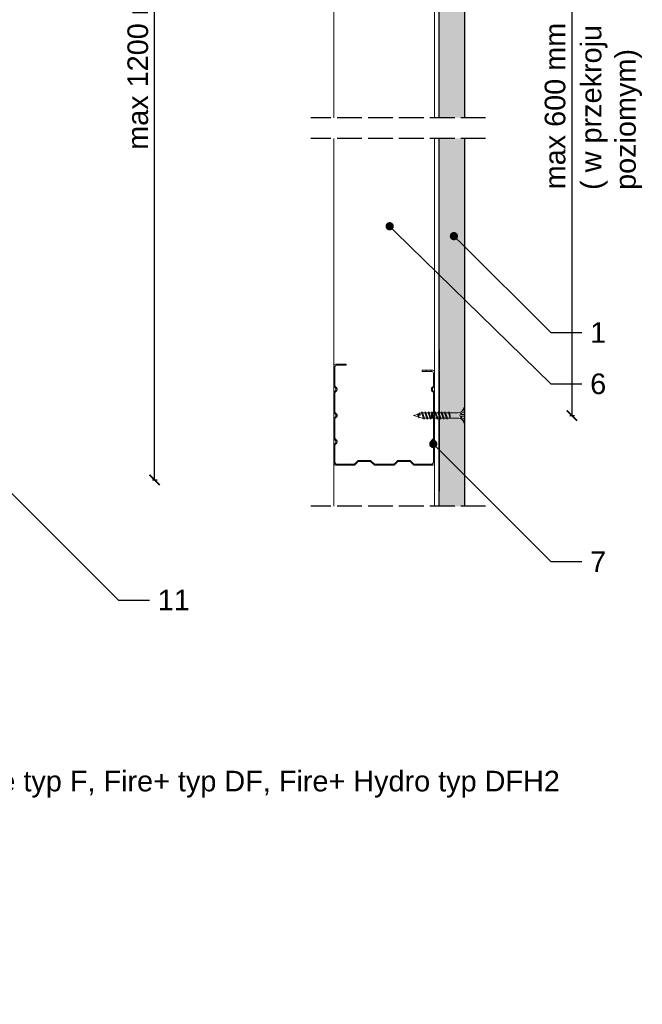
# Model space of a CAD drawing. Header units: millimetres. Extents: x 2264 to 5026, y 1272 to 2447.
# Tile 4 of 18: x 2862 to 3164, y 1272 to 1749. Entities that reach past the tile are written whole.
import ezdxf
from ezdxf import colors
from ezdxf.entities.mleader import LeaderData, LeaderLine
from ezdxf.math import Vec2, Vec3

# ---------------------------------------------------------------- set-up
doc = ezdxf.new("R2010")
doc.units = ezdxf.units.MM
doc.linetypes.add('ACAD_ISO02W100', pattern=[15, 12, -3])
for name, color, linetype, lineweight in [('_RIGIPS AKCESORIA', 7, 'Continuous', 18), ('_RIGIPS G-K', 7, 'Continuous', 25), ('_RIGIPS PROFIL', 7, 'Continuous', 18), ('PRZERYWANA', 7, 'ACAD_ISO02W100', 25)]:
    doc.layers.add(name, color=color, linetype=linetype, lineweight=lineweight)
doc.styles.get("Standard").update_dxf_attribs({"font": 'arial.ttf'})
doc.dimstyles.new('ISO-25', dxfattribs={"dimtxt": 2.5, "dimasz": 2.5, "dimexe": 1.25, "dimexo": 0.625, "dimtad": 1, "dimtxsty": 'Standard', "dimcen": 2.5, "dimadec": 0, "dimazin": 0, "dimtfac": 1, "dimtmove": 0, "dimatfit": 3, "dimfxl": 1, "dimarcsym": 0})

# ---------------------------------------------------------------- blocks, each defined once
blk = doc.blocks.new('CW 50 ULTRASTIL')
h = blk.add_hatch()
h.set_pattern_fill('ANSI31', color=256, scale=0.5, style=0)
h.paths.add_polyline_path([(28.56, 40.65, -0.198912), (28.71, 41), (30.21, 42.51, 0.198912), (30.36, 42.86), (30.36, 48.45, 0.198912), (30.21, 48.8), (28.71, 50.31, -0.198912), (28.56, 50.66), (28.56, 59.85, -0.198912), (28.71, 60.2), (30.21, 61.71, 0.198912), (30.36, 62.06), (30.36, 67.65, 0.198912), (30.21, 68), (28.71, 69.51, -0.198912), (28.56, 69.86), (28.56, 78.31, -0.414214), (29.36, 79.11), (37.68, 79.11, -0.198912), (38.04, 78.96), (38.74, 78.25, 0.198912), (39.1, 78.11), (39.68, 78.11, 0.198912), (40.04, 78.25), (40.74, 78.96, -0.198912), (41.1, 79.11), (50.38, 79.11, -0.198912), (50.74, 78.96), (51.44, 78.25, 0.198912), (51.8, 78.11), (52.38, 78.11, 0.198912), (52.74, 78.25), (53.44, 78.96, -0.198912), (53.8, 79.11), (63.08, 79.11, -0.198912), (63.44, 78.96), (64.14, 78.25, 0.198912), (64.5, 78.11), (65.08, 78.11, 0.198912), (65.44, 78.25), (66.14, 78.96, -0.198912), (66.5, 79.11), (75.66, 79.11, -0.414214), (76.46, 78.31), (76.46, 73.66), (77.01, 73.66), (77.01, 78.86, 0.414214), (76.21, 79.66), (66.5, 79.66, 0.198912), (66.14, 79.51), (65.44, 78.8, -0.198912), (65.08, 78.66), (64.5, 78.66, -0.198912), (64.14, 78.8), (63.44, 79.51, 0.198912), (63.08, 79.66), (53.8, 79.66, 0.198912), (53.44, 79.51), (52.74, 78.8, -0.198912), (52.38, 78.66), (51.8, 78.66, -0.198912), (51.44, 78.8), (50.74, 79.51, 0.198912), (50.38, 79.66), (41.1, 79.66, 0.198912), (40.74, 79.51), (40.04, 78.8, -0.198912), (39.68, 78.66), (39.1, 78.66, -0.198912), (38.74, 78.8), (38.04, 79.51, 0.198912), (37.68, 79.66), (28.81, 79.66, 0.414214), (28.01, 78.86), (28.01, 69.86, 0.198912), (28.16, 69.51), (29.66, 68, -0.198912), (29.81, 67.65), (29.81, 62.06, -0.198912), (29.66, 61.71), (28.16, 60.2, 0.198912), (28.01, 59.85), (28.01, 50.66, 0.198912), (28.16, 50.31), (29.66, 48.8, -0.198912), (29.81, 48.45), (29.81, 42.86, -0.198912), (29.66, 42.51), (28.16, 41, 0.198912), (28.01, 40.65), (28.01, 31.66, 0.414214), (28.81, 30.86), (37.68, 30.86, 0.198912), (38.04, 31), (38.74, 31.71, -0.198912), (39.1, 31.86), (39.68, 31.86, -0.198912), (40.04, 31.71), (40.74, 31, 0.198912), (41.1, 30.86), (50.38, 30.86, 0.198912), (50.74, 31), (51.44, 31.71, -0.198912), (51.8, 31.86), (52.38, 31.86, -0.198912), (52.74, 31.71), (53.44, 31, 0.198912), (53.8, 30.86), (63.08, 30.86, 0.198912), (63.44, 31), (64.14, 31.71, -0.198912), (64.5, 31.86), (65.08, 31.86, -0.198912), (65.44, 31.71), (66.14, 31, 0.198912), (66.5, 30.86), (73.21, 30.86, 0.414214), (74.01, 31.66), (74.01, 36.86), (73.46, 36.86), (73.46, 32.21, -0.414214), (72.66, 31.41), (66.5, 31.41, -0.198912), (66.14, 31.55), (65.44, 32.26, 0.198912), (65.08, 32.41), (64.5, 32.41, 0.198912), (64.14, 32.26), (63.44, 31.55, -0.198912), (63.08, 31.41), (53.8, 31.41, -0.198912), (53.44, 31.55), (52.74, 32.26, 0.198912), (52.38, 32.41), (51.8, 32.41, 0.198912), (51.44, 32.26), (50.74, 31.55, -0.198912), (50.38, 31.41), (41.1, 31.41, -0.198912), (40.74, 31.55), (40.04, 32.26, 0.198912), (39.68, 32.41), (39.1, 32.41, 0.198912), (38.74, 32.26), (38.04, 31.55, -0.198912), (37.68, 31.41), (29.36, 31.41, -0.414214), (28.56, 32.21)])
at = {"layer": '_RIGIPS PROFIL'}
for p, q in [((28.01, 78.86), (28.01, 69.86)), ((28.56, 78.31), (28.56, 69.86)), ((37.68, 79.66), (28.81, 79.66)), ((37.68, 79.11), (29.36, 79.11)), ((38.04, 79.51), (38.74, 78.8)), ((38.04, 78.96), (38.74, 78.25)), ((39.68, 78.66), (39.1, 78.66)), ((39.68, 78.11), (39.1, 78.11)), ((40.74, 79.51), (40.04, 78.8)), ((40.74, 78.96), (40.04, 78.25)), ((50.38, 79.66), (41.1, 79.66)), ((50.38, 79.11), (41.1, 79.11)), ((50.74, 79.51), (51.44, 78.8)), ((50.74, 78.96), (51.44, 78.25)), ((52.38, 78.66), (51.8, 78.66)), ((52.38, 78.11), (51.8, 78.11)), ((53.44, 79.51), (52.74, 78.8)), ((53.44, 78.96), (52.74, 78.25)), ((53.8, 79.66), (63.08, 79.66)), ((53.8, 79.11), (63.08, 79.11)), ((63.44, 79.51), (64.14, 78.8)), ((63.44, 78.96), (64.14, 78.25)), ((65.08, 78.66), (64.5, 78.66)), ((65.08, 78.11), (64.5, 78.11)), ((66.14, 79.51), (65.44, 78.8)), ((66.14, 78.96), (65.44, 78.25)), ((76.21, 79.66), (66.5, 79.66)), ((75.66, 79.11), (66.5, 79.11)), ((76.46, 73.66), (76.46, 78.31)), ((77.01, 73.66), (77.01, 78.86)), ((76.46, 73.66), (77.01, 73.66)), ((29.66, 68), (28.16, 69.51)), ((30.21, 68), (28.71, 69.51)), ((29.81, 67.65), (29.81, 62.06)), ((30.36, 67.65), (30.36, 62.06)), ((28.01, 59.85), (28.01, 50.66)), ((29.66, 61.71), (28.16, 60.2)), ((28.56, 59.85), (28.56, 50.66)), ((30.21, 61.71), (28.71, 60.2)), ((29.66, 48.8), (28.16, 50.31)), ((30.21, 48.8), (28.71, 50.31)), ((29.81, 42.86), (29.81, 48.45)), ((30.36, 42.86), (30.36, 48.45)), ((28.01, 31.66), (28.01, 40.65)), ((29.66, 42.51), (28.16, 41)), ((28.56, 32.21), (28.56, 40.65)), ((30.21, 42.51), (28.71, 41)), ((73.46, 36.86), (73.46, 32.21)), ((73.46, 36.86), (74.01, 36.86)), ((74.01, 36.86), (74.01, 31.66)), ((37.68, 30.86), (28.81, 30.86)), ((37.68, 31.41), (29.36, 31.41)), ((38.04, 31.55), (38.74, 32.26)), ((38.04, 31), (38.74, 31.71)), ((39.68, 32.41), (39.1, 32.41)), ((39.68, 31.86), (39.1, 31.86)), ((40.74, 31.55), (40.04, 32.26)), ((40.74, 31), (40.04, 31.71)), ((50.38, 31.41), (41.1, 31.41)), ((50.38, 30.86), (41.1, 30.86)), ((50.74, 31.55), (51.44, 32.26)), ((50.74, 31), (51.44, 31.71)), ((52.38, 32.41), (51.8, 32.41)), ((52.38, 31.86), (51.8, 31.86)), ((53.44, 31.55), (52.74, 32.26)), ((53.44, 31), (52.74, 31.71)), ((53.8, 31.41), (63.08, 31.41)), ((53.8, 30.86), (63.08, 30.86)), ((63.44, 31.55), (64.14, 32.26)), ((63.44, 31), (64.14, 31.71)), ((65.08, 32.41), (64.5, 32.41)), ((65.08, 31.86), (64.5, 31.86)), ((66.14, 31.55), (65.44, 32.26)), ((66.14, 31), (65.44, 31.71)), ((72.66, 31.41), (66.5, 31.41)), ((73.21, 30.86), (66.5, 30.86))]:
    blk.add_line(p, q, dxfattribs=at)
for centre, radius, start, end in [((28.81, 78.86), 0.8, 90, 180), ((29.36, 78.31), 0.8, 90, 180), ((37.68, 79.16), 0.5, 45, 90), ((37.68, 78.61), 0.5, 45, 90), ((39.1, 79.16), 0.5, 225, 270), ((39.1, 78.61), 0.5, 225, 270), ((39.68, 79.16), 0.5, 270, 315), ((39.68, 78.61), 0.5, 270, 315), ((41.1, 79.16), 0.5, 90, 135), ((41.1, 78.61), 0.5, 90, 135), ((50.38, 79.16), 0.5, 45, 90), ((50.38, 78.61), 0.5, 45, 90), ((51.8, 79.16), 0.5, 225, 270), ((51.8, 78.61), 0.5, 225, 270), ((52.38, 79.16), 0.5, 270, 315), ((52.38, 78.61), 0.5, 270, 315), ((53.8, 79.16), 0.5, 90, 135), ((53.8, 78.61), 0.5, 90, 135), ((63.08, 79.16), 0.5, 45, 90), ((63.08, 78.61), 0.5, 45, 90), ((64.5, 79.16), 0.5, 225, 270), ((64.5, 78.61), 0.5, 225, 270), ((65.08, 79.16), 0.5, 270, 315), ((65.08, 78.61), 0.5, 270, 315), ((66.5, 79.16), 0.5, 90, 135), ((66.5, 78.61), 0.5, 90, 135), ((75.66, 78.31), 0.8, 0, 90), ((76.21, 78.86), 0.8, 0, 90), ((28.51, 69.86), 0.5, 180, 225), ((29.06, 69.86), 0.5, 180, 225), ((29.31, 67.65), 0.5, 0, 45), ((29.86, 67.65), 0.5, 0, 45), ((29.31, 62.06), 0.5, 315, 0), ((29.86, 62.06), 0.5, 315, 0), ((28.51, 59.85), 0.5, 135, 180), ((29.06, 59.85), 0.5, 135, 180), ((28.51, 50.66), 0.5, 180, 225), ((29.06, 50.66), 0.5, 180, 225), ((29.31, 48.45), 0.5, 0, 45), ((29.86, 48.45), 0.5, 0, 45), ((28.51, 40.65), 0.5, 135, 180), ((29.06, 40.65), 0.5, 135, 180), ((29.31, 42.86), 0.5, 315, 0), ((29.86, 42.86), 0.5, 315, 0), ((28.81, 31.66), 0.8, 180, 270), ((29.36, 32.21), 0.8, 180, 270), ((37.68, 31.91), 0.5, 270, 315), ((37.68, 31.36), 0.5, 270, 315), ((39.1, 31.91), 0.5, 90, 135), ((39.1, 31.36), 0.5, 90, 135), ((39.68, 31.91), 0.5, 45, 90), ((39.68, 31.36), 0.5, 45, 90), ((41.1, 31.91), 0.5, 225, 270), ((41.1, 31.36), 0.5, 225, 270), ((50.38, 31.91), 0.5, 270, 315), ((50.38, 31.36), 0.5, 270, 315), ((51.8, 31.91), 0.5, 90, 135), ((51.8, 31.36), 0.5, 90, 135), ((52.38, 31.91), 0.5, 45, 90), ((52.38, 31.36), 0.5, 45, 90), ((53.8, 31.91), 0.5, 225, 270), ((53.8, 31.36), 0.5, 225, 270), ((63.08, 31.91), 0.5, 270, 315), ((63.08, 31.36), 0.5, 270, 315), ((64.5, 31.91), 0.5, 90, 135), ((64.5, 31.36), 0.5, 90, 135), ((65.08, 31.91), 0.5, 45, 90), ((65.08, 31.36), 0.5, 45, 90), ((66.5, 31.91), 0.5, 225, 270), ((66.5, 31.36), 0.5, 225, 270), ((72.66, 32.21), 0.8, 270, 0), ((73.21, 31.66), 0.8, 270, 0)]:
    blk.add_arc(centre, radius, start, end, dxfattribs=at)
blk = doc.blocks.new('TN 25')
at = {"layer": '_RIGIPS AKCESORIA'}
for p, q in [((0, -0.84), (0, 7.16)), ((0, 7.16), (0.46, 7.16)), ((0.46, 4.78), (0, 4.78)), ((0.46, 7.16), (0.46, 4.78)), ((8.47, 4.46), (8.79, 5)), ((8.79, 5), (9.93, 2.01)), ((10.1, 4.46), (10.41, 5)), ((10.41, 5), (11.56, 2.01)), ((11.67, 4.46), (11.99, 5)), ((11.99, 5), (13.14, 2.01)), ((13.21, 4.46), (13.52, 5)), ((13.52, 5), (14.67, 2.01)), ((14.8, 4.46), (15.12, 5)), ((15.12, 5), (16.26, 2.01)), ((16.42, 4.46), (16.73, 5)), ((16.73, 5), (17.88, 2.01)), ((17.99, 4.46), (18.31, 5)), ((18.31, 5), (19.45, 2.01)), ((19.68, 4.46), (20, 5)), ((20, 5), (21.14, 2.01)), ((0, 3.5), (1.77, 3.5)), ((0, 2.83), (1.77, 2.83)), ((0.46, 1.64), (0, 1.64)), ((0.46, -0.84), (0.46, 1.64)), ((1.77, 3.5), (1.77, 4.2)), ((1.77, 2.83), (1.77, 2.18)), ((3.02, 4.46), (8.47, 4.46)), ((7.49, 2.01), (3.55, 2.01)), ((7.12, 4.46), (7.12, 3.18)), ((8.03, 2.01), (7.12, 4.46)), ((7.12, 3.18), (7.65, 1.53)), ((7.65, 1.53), (8.03, 2.01)), ((9.41, 2.01), (8.03, 2.01)), ((9.61, 1.51), (8.47, 4.46)), ((9, 4.46), (10.1, 4.46)), ((9.93, 2.01), (9.61, 1.51)), ((11.04, 2.01), (9.93, 2.01)), ((11.23, 1.51), (10.1, 4.46)), ((10.62, 4.46), (11.67, 4.46)), ((11.56, 2.01), (11.23, 1.51)), ((12.61, 2.01), (11.56, 2.01)), ((12.81, 1.51), (11.67, 4.46)), ((12.2, 4.46), (13.21, 4.46)), ((13.14, 2.01), (12.81, 1.51)), ((14.15, 2.01), (13.14, 2.01)), ((14.34, 1.51), (13.21, 4.46)), ((13.73, 4.46), (14.8, 4.46)), ((14.67, 2.01), (14.34, 1.51)), ((15.74, 2.01), (14.67, 2.01)), ((15.94, 1.51), (14.8, 4.46)), ((15.33, 4.46), (16.42, 4.46)), ((16.26, 2.01), (15.94, 1.51)), ((17.36, 2.01), (16.26, 2.01)), ((17.55, 1.51), (16.42, 4.46)), ((16.94, 4.46), (17.99, 4.46)), ((17.88, 2.01), (17.55, 1.51)), ((18.93, 2.01), (17.88, 2.01)), ((19.13, 1.51), (17.99, 4.46)), ((18.52, 4.46), (19.68, 4.46)), ((19.45, 2.01), (19.13, 1.51)), ((19.45, 2.01), (20.62, 2.01)), ((20.82, 1.51), (19.68, 4.46)), ((20.21, 4.46), (20.7, 4.46)), ((20.7, 4.46), (22.28, 3.98)), ((21.14, 2.01), (20.82, 1.51)), ((21.14, 2.01), (21.81, 2.12)), ((21.85, 1.83), (21.67, 3.28)), ((21.67, 3.28), (22.14, 2.4)), ((22.14, 2.4), (21.85, 1.83)), ((22.7, 2.36), (22.14, 2.4)), ((22.28, 3.98), (22.56, 4.37)), ((22.7, 2.36), (22.28, 3.98)), ((22.56, 4.37), (23.03, 2.71)), ((23.03, 2.71), (22.7, 2.36)), ((22.71, 3.85), (25, 3.24)), ((25, 3.24), (23.03, 2.71)), ((0, -0.84), (0.46, -0.84))]:
    blk.add_line(p, q, dxfattribs=at)
for centre, major_axis, ratio, start_param, end_param in [((3.09, 7.67), (0.17, 3.2), 0.826134, 1.773653, 3.180586), ((-0.04, 0.9), (0, 3.93), 0.848176, -0.720942, -0.151112), ((3.37, -1.57), (0.28, 3.57), 0.832181, 0.035984, 1.430787), ((-2.73, 15.91), (0, 14.76), 0.848176, 3.399396, 3.475072), ((0.59, 4.62), (0, 2.81), 0.848176, 3.475072, 3.862535), ((1.66, 3.18), (0, 0.895), 0.848176, -1.552777, -0.720942), ((1.66, 3.18), (0, 0.895), 0.848176, 3.862535, 4.730408)]:
    blk.add_ellipse(centre, major_axis=major_axis, ratio=ratio, start_param=start_param, end_param=end_param, dxfattribs=at)
blk = doc.blocks.new('_ArchTick')
at = {"color": 0, "linetype": 'ByBlock', "const_width": 0.15}
blk.add_lwpolyline([(-0.5, -0.5), (0.5, 0.5)], dxfattribs=at)
blk = doc.blocks.new('*D18')
at = {"layer": '_RIGIPS PROFIL', "color": 0, "lineweight": -2, "transparency": 16777216}
for p, q in [((2926.74, 1934.56), (2928.99, 1934.56)), ((2927.74, 1525.99), (2927.74, 1934.56)), ((2926.74, 1525.99), (2928.99, 1525.99))]:
    blk.add_line(p, q, dxfattribs=at)
at = {"layer": 'Defpoints', "color": 0, "transparency": 16777216}
for p in [(2850.65, 1934.56), (2927.74, 1934.56), (2850.65, 1525.99)]:
    blk.add_point(p, dxfattribs=at)
at = {"layer": '_RIGIPS PROFIL', "color": 0, "lineweight": -2, "transparency": 16777216, "xscale": 5, "yscale": 5, "zscale": 5}
for p, rotation in [((2927.74, 1934.56), 90), ((2927.74, 1525.99), 270)]:
    blk.add_blockref('_ArchTick', p, dxfattribs=dict(at, rotation=rotation))
at = {"layer": '_RIGIPS PROFIL', "color": 0, "transparency": 16777216, "insert": (2919.63, 1730.28), "char_height": 10, "attachment_point": 5, "rotation": 90}
blk.add_mtext('max 1200 mm', dxfattribs=at)
blk = doc.blocks.new('*D19')
at = {"layer": '_RIGIPS PROFIL', "color": 0, "lineweight": -2, "transparency": 16777216}
for p, q in [((3128.98, 1857.24), (3131.23, 1857.24)), ((3129.98, 1857.24), (3129.98, 1557.24)), ((3128.98, 1557.24), (3131.23, 1557.24))]:
    blk.add_line(p, q, dxfattribs=at)
at = {"layer": 'Defpoints', "color": 0, "transparency": 16777216}
for p in [(3053.17, 1857.24), (3053.17, 1557.24), (3129.98, 1557.24)]:
    blk.add_point(p, dxfattribs=at)
at = {"layer": '_RIGIPS PROFIL', "color": 0, "lineweight": -2, "transparency": 16777216, "xscale": 5, "yscale": 5, "zscale": 5}
for p, rotation in [((3129.98, 1857.24), 90), ((3129.98, 1557.24), 270)]:
    blk.add_blockref('_ArchTick', p, dxfattribs=dict(at, rotation=rotation))
at = {"layer": '_RIGIPS PROFIL', "color": 0, "transparency": 16777216, "insert": (3121.88, 1707.24), "char_height": 10, "attachment_point": 5, "rotation": 90}
blk.add_mtext('max 600 mm ', dxfattribs=at)
blk = doc.blocks.new('_Dot')
at = {"color": 0, "linetype": 'ByBlock', "lineweight": -2}
blk.add_line((-0.5, 0), (-1, 0), dxfattribs=at)
at = {"color": 0, "linetype": 'ByBlock', "const_width": 0.5}
blk.add_lwpolyline([(-0.25, 0, 1), (0.25, 0, 1)], format="xyb", close=True, dxfattribs=at)

msp = doc.modelspace()

# ---------------------------------------------------------------- hatches: boundary and pattern name
at = {"layer": '_RIGIPS G-K'}
h = msp.add_hatch(dxfattribs=at)
h.set_pattern_fill('DOTS', color=256, scale=2, angle=-135, style=0)
h.set_pattern_definition([(225, (1539.6748, 4314.4615), (1.122532, -3.367596), [0, -3.175])])
h.paths.add_polyline_path([(3065.669, 1701.548), (3078.169, 1701.548), (3078.169, 1894.33), (3065.669, 1894.33)])
h.paths.add_polyline_path([(3078.169, 1691.548), (3065.669, 1691.548), (3065.669, 1513.216), (3078.169, 1513.216)])

# ---------------------------------------------------------------- linework, layer by layer
for p, q in [((3065.669, 1701.548), (3065.669, 1894.33)), ((3078.169, 1701.548), (3078.169, 1894.33)), ((3065.669, 1513.216), (3065.669, 1691.548)), ((3078.169, 1513.216), (3078.169, 1691.548)), ((3065.669, 1589.04), (3065.669, 1520.475))]:
    msp.add_line(p, q, dxfattribs=at)
at = {"layer": '_RIGIPS PROFIL'}
for p, q in [((3014.569, 1894.33), (3014.569, 1701.548)), ((3063.469, 1894.33), (3063.469, 1701.548)), ((3014.569, 1691.548), (3014.569, 1513.216)), ((3063.469, 1691.548), (3063.469, 1513.216))]:
    msp.add_line(p, q, dxfattribs=at)
at = {"layer": 'PRZERYWANA'}
for p, q in [((3088.169, 1701.548), (3003.419, 1701.548)), ((3088.169, 1691.548), (3003.419, 1691.548)), ((3088.169, 1513.216), (3003.419, 1513.216))]:
    msp.add_line(p, q, dxfattribs=at)

# ---------------------------------------------------------------- block references
at = {"rotation": 180}
msp.add_blockref('TN 25', (3078.169, 1560.479), dxfattribs=at)
at = {"layer": '_RIGIPS PROFIL', "rotation": 90}
msp.add_blockref('CW 50 ULTRASTIL', (3094.276, 1505.126), dxfattribs=at)

# ---------------------------------------------------------------- texts
at = {"layer": '_RIGIPS PROFIL', "insert": (3134.249, 1666.594), "char_height": 10, "attachment_point": 1, "rotation": 90}
msp.add_mtext_dynamic_manual_height_columns('( w przekroju\\Ppoziomym)', width=169.43678, gutter_width=12.5, heights=[0], dxfattribs=at)
at = {"layer": '_RIGIPS PROFIL', "insert": (2303.665, 1385.014), "char_height": 10, "attachment_point": 1}
msp.add_mtext_dynamic_manual_height_columns('1. Opłytowanie z płyty gipsowo-kartonowej RIGIPS PRO (4PRO) typ A, Hydro typ H2, Fire typ F, Fire+ typ DF, Fire+ Hydro typ DFH2\\P2. Profil sufitowy RIGIPS CD 60 ULTRASTIL - główny\\P3. Profil sufitowy RIGIPS CD60 ULTRASTIL  - nośny\\P4. Łącznik krzyżowy\\P5. Wieszak\\P6. Profil poziomy RIGIPS UW ULTRASTIL\\P7. Profil słupkowy RIGIPS CW ULTRASTIL', width=1306.57762, gutter_width=12.5, heights=[0], dxfattribs=at)

# ---------------------------------------------------------------- dimensions: what is measured, and where the dimension line sits
at = {"layer": '_RIGIPS PROFIL'}
for base, p1, p2, text, picture, middle in [((2927.739, 1934.558), (2850.65, 1525.994), (2850.65, 1934.558), 'max 1200 mm', '*D18', (2919.633, 1730.276)), ((3129.983, 1557.236), (3053.169, 1857.236), (3053.169, 1557.236), 'max 600 mm ', '*D19', (3121.878, 1707.236))]:
    dim = msp.add_linear_dim(base=base, p1=p1, p2=p2, angle=90, text=text, dimstyle='ISO-25', override={"dimtxt": 10, "dimasz": 5, "dimgap": 3, "dimblk1": 'ArchTick', "dimblk2": 'ArchTick', "dimsah": 1, "dimfxlon": 1}, dxfattribs=at)
    dim.commit()
    dim.dimension.update_dxf_attribs({"geometry": picture, "text_midpoint": middle})

# ---------------------------------------------------------------- leaders
ml = msp.add_multileader_mtext('Standard', dxfattribs=at)
ml.set_content('6', color=256)
ml.set_leader_properties()
ml.set_arrow_properties(name='DOT')
ml.build(insert=Vec2(0, 0))
ml.multileader.update_dxf_attribs({"dogleg_length": 15})
ctx = ml.context
ctx.base_point, ctx.char_height, ctx.landing_gap_size, ctx.plane_origin = Vec3(3134.849, 1572.521), 10, 4, Vec3(3062.809, 1629.561)
notes = []
notes.append((ctx, [(0, (1, 1, 0), (3119.849, 1572.521), (1, 0), 15, [(0, [(3041.679, 1648.973)], 0, [])])]))
ctx.mtext.insert, ctx.mtext.flow_direction = Vec3(3138.849, 1577.606), 5
ml = msp.add_multileader_mtext('Standard', dxfattribs=at)
ml.set_content('1', color=256)
ml.set_leader_properties()
ml.set_arrow_properties(name='DOT')
ml.build(insert=Vec2(0, 0))
ml.multileader.update_dxf_attribs({"dogleg_length": 15})
ctx = ml.context
ctx.base_point, ctx.char_height, ctx.landing_gap_size, ctx.plane_origin = Vec3(3134.849, 1597.475), 10, 4, Vec3(3062.809, 1654.515)
notes.append((ctx, [(0, (1, 1, 0), (3119.849, 1597.475), (1, 0), 15, [(0, [(3072.8, 1644.177)], 0, [])])]))
ctx.mtext.insert, ctx.mtext.flow_direction = Vec3(3138.849, 1602.475), 5
ml = msp.add_multileader_mtext('Standard', dxfattribs=at)
ml.set_content('7', color=256)
ml.set_leader_properties()
ml.set_arrow_properties(name='DOT')
ml.build(insert=Vec2(0, 0))
ml.multileader.update_dxf_attribs({"dogleg_length": 15})
ctx = ml.context
ctx.base_point, ctx.char_height, ctx.landing_gap_size, ctx.plane_origin = Vec3(3134.849, 1486.388), 10, 4, Vec3(3062.809, 1543.428)
notes.append((ctx, [(0, (1, 1, 0), (3119.849, 1486.388), (1, 0), 15, [(0, [(3062.809, 1543.428)], 0, [])])]))
ctx.mtext.insert, ctx.mtext.flow_direction = Vec3(3138.849, 1491.388), 5
ml = msp.add_multileader_mtext('Standard', dxfattribs=at)
ml.set_content('11', color=256)
ml.set_leader_properties()
ml.set_arrow_properties(name='DOT')
ml.build(insert=Vec2(0, 0))
ml.multileader.update_dxf_attribs({"dogleg_length": 15})
ctx = ml.context
ctx.base_point, ctx.char_height, ctx.landing_gap_size, ctx.plane_origin = Vec3(2925.238, 1467.79), 10, 4, Vec3(2853.198, 1524.83)
notes.append((ctx, [(0, (1, 1, 0), (2910.238, 1467.79), (1, 0), 15, [(0, [(2853.198, 1524.83)], 0, [])])]))
ctx.mtext.insert, ctx.mtext.flow_direction = Vec3(2929.238, 1472.79), 5
for ctx, leaders in notes:
    for number, flags, end, landing, length, lines in leaders:
        leader = LeaderData()
        leader.index, (leader.has_last_leader_line, leader.has_dogleg_vector, leader.attachment_direction) = number, flags
        leader.last_leader_point, leader.dogleg_vector, leader.dogleg_length = Vec3(end), Vec3(landing), length
        for number, points, colour, breaks in lines:
            line = LeaderLine()
            line.index, line.vertices, line.color, line.breaks = number, Vec3.list(points), colors.encode_raw_color(colour), breaks
            leader.lines.append(line)
        ctx.leaders.append(leader)

doc.saveas('drawing.dxf')
